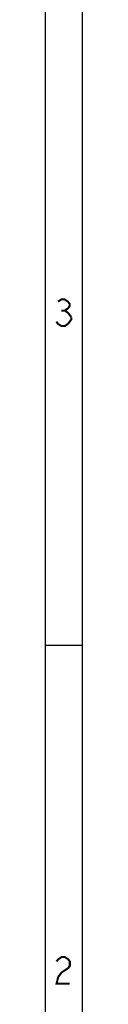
# Model space of a CAD drawing. Header units: millimetres. Extents: x 0 to 840, y 0 to 594.
# Tile 11 of 27: x 834.47 to 840, y 144.96 to 291.09. Entities that reach past the tile are written whole.
import ezdxf

# ---------------------------------------------------------------- set-up
doc = ezdxf.new("R2010")
doc.units = ezdxf.units.MM
doc.header["$LTSCALE"] = 46.2
doc.layers.get('0').update_dxf_attribs({"linetype": 'CONTINUOUS'})

msp = doc.modelspace()

# ---------------------------------------------------------------- linework, layer by layer
at = {"color": 7, "linetype": 'CONTINUOUS', "true_color": 0xf5f5f5}
for p, q in [((839.956, 0.716), (839.956, 593.342)), ((840, 0), (840, 594)), ((834.469, 6.203), (834.469, 587.855)), ((834.469, 198.258), (839.956, 198.258))]:
    msp.add_line(p, q, dxfattribs=at)
at = {"color": 7, "linetype": 'CONTINUOUS', "true_color": 0xf5f5f5, "const_width": 0.3}
for points in [[(836.348, 249.24), (836.841, 249.569), (837.335, 249.569), (837.829, 249.24), (838.076, 248.911), (838.076, 248.582), (837.829, 248.253), (837.335, 247.923), (837.829, 247.594), (838.323, 246.936)], [(836.841, 247.923), (837.335, 247.923)], [(838.323, 246.936), (838.323, 246.606), (837.829, 245.948)], [(837.829, 245.948), (837.335, 245.619), (836.841, 245.619), (836.348, 245.948), (836.101, 246.277)], [(836.124, 151.316), (836.371, 151.645), (836.865, 151.974), (837.359, 151.974), (837.853, 151.645), (838.1, 151.316), (838.1, 150.657), (837.853, 150.328), (837.359, 149.999), (836.865, 149.669), (836.371, 149.011), (836.124, 148.023), (838.1, 148.023)]]:
    msp.add_lwpolyline(points, dxfattribs=at)

doc.saveas('drawing.dxf')
